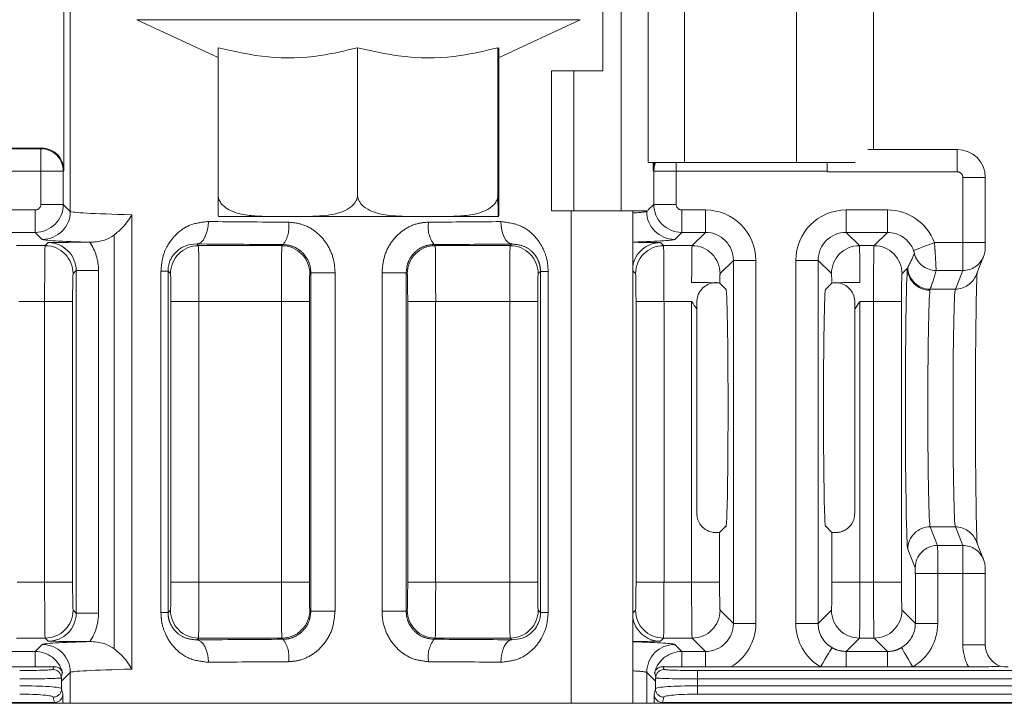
# Model space of a CAD drawing. Header units: millimetres. Extents: x 2 to 601, y 5 to 415.
# Tile 14 of 141: x 46.63 to 50.15, y 46.5 to 48.94. Entities that reach past the tile are written whole.
import ezdxf

# ---------------------------------------------------------------- set-up
doc = ezdxf.new("R2010")
doc.units = ezdxf.units.MM
doc.linetypes.add('PHANTOM', pattern=[12.7, 6.35, -1.27, 1.27, -1.27, 1.27, -1.27])

msp = doc.modelspace()

# ---------------------------------------------------------------- linework, layer by layer
at = {"color": 7, "linetype": 'Continuous', "lineweight": 15}
for p, q in [((48.8778, 158.0307), (48.8778, 48.4307)), ((49.6828, 48.4773), (49.6828, 91.2188)), ((46.7904, 50.2728), (46.7904, 48.4025)), ((48.7156, 48.7578), (48.7156, 49.0378)), ((48.7814, 48.2578), (48.7814, 49.0378)), ((47.0505, 48.9409), (47.3411, 48.8054)), ((48.3428, 48.8046), (48.635, 48.9409)), ((47.3411, 48.8407), (47.3411, 48.3152)), ((47.8394, 48.8407), (47.8394, 48.3152)), ((48.3411, 48.8407), (48.3411, 48.3152)), ((48.3445, 48.8407), (48.3445, 48.3152)), ((48.5328, 48.7578), (48.5328, 48.2578)), ((48.5328, 48.7578), (48.6121, 48.7578)), ((48.6121, 48.7578), (48.7156, 48.7578)), ((46.429, 48.4825), (46.7104, 48.4825)), ((49.6625, 48.4773), (49.9822, 48.4773)), ((49.0078, 48.4307), (48.8778, 48.4307)), ((48.8952, 48.4025), (48.8952, 48.4307)), ((49.4078, 48.4307), (49.0078, 48.4307)), ((49.6177, 48.4307), (49.4078, 48.4307)), ((49.5178, 48.3973), (49.5178, 48.4001)), ((50.0822, 48.3773), (50.0822, 48.1447)), ((47.3428, 48.2378), (47.5902, 48.2378)), ((47.5902, 48.2378), (48.0902, 48.2378)), ((48.0902, 48.2378), (48.3428, 48.2378)), ((48.6121, 48.2578), (48.5328, 48.2578)), ((48.6027, 48.2578), (48.6027, 46.4987)), ((48.7814, 48.2578), (48.6121, 48.2578)), ((48.878, 48.2578), (48.7814, 48.2578)), ((48.8227, 46.4987), (48.8227, 48.2578)), ((46.8895, 48.1459), (46.8826, 48.1459)), ((50.0496, 48.0285), (50.0762, 48.095)), ((50.0019, 48.0448), (49.9065, 48.0448)), ((49.1553, 47.9781), (49.1334, 47.9999)), ((49.5338, 47.9999), (49.512, 47.9781)), ((49.1553, 47.9779), (49.1553, 47.9781)), ((49.1553, 47.9779), (49.1561, 47.9779)), ((49.5111, 47.9779), (49.512, 47.9779)), ((49.512, 47.9781), (49.512, 47.9779)), ((49.0514, 47.9075), (49.0514, 47.1776)), ((49.6159, 47.1776), (49.6159, 47.9075)), ((49.133, 47.1093), (49.1549, 47.1312)), ((49.1565, 47.1312), (49.1549, 47.1312)), ((49.5124, 47.1312), (49.5108, 47.1312)), ((49.5124, 47.1312), (49.5343, 47.1093)), ((50.0762, 47.0124), (50.0496, 47.0789)), ((50.0822, 46.9627), (50.0822, 46.7072)), ((46.8826, 46.7192), (46.8895, 46.7192)), ((46.6879, 46.6288), (46.5733, 46.6288)), ((49.0823, 46.6288), (48.9976, 46.6288)), ((49.4939, 46.6287), (49.1734, 46.6287)), ((49.5849, 46.6287), (49.4939, 46.6287)), ((49.7323, 46.6287), (49.5849, 46.6287)), ((49.8234, 46.6287), (49.7323, 46.6287)), ((50.0228, 46.6287), (49.8234, 46.6287)), ((47.0974, 46.4987), (41.0704, 46.4987)), ((48.5882, 46.4987), (47.0974, 46.4987)), ((51.2651, 46.4987), (48.5882, 46.4987))]:
    msp.add_line(p, q, dxfattribs=at)
at = {"color": 7, "linetype": 'PHANTOM', "lineweight": 0}
for p, q in [((49.0078, 91.2988), (49.0078, 48.4307)), ((49.4078, 48.4307), (49.4078, 91.2188)), ((46.8129, 50.2615), (46.8129, 48.2561)), ((48.635, 48.9409), (47.0505, 48.9409)), ((48.6121, 48.7578), (48.6121, 48.2578)), ((44.501, 48.48), (46.7079, 48.48)), ((46.7079, 48.48), (46.7104, 48.4825)), ((46.7079, 48.4001), (46.7079, 48.48)), ((49.9822, 48.4773), (49.9822, 48.3973)), ((48.9776, 48.4001), (48.9776, 48.4307)), ((46.7079, 48.4001), (44.501, 48.4001)), ((46.7079, 48.2811), (46.7079, 48.4001)), ((46.7879, 48.4001), (46.7079, 48.4001)), ((46.7904, 48.4025), (46.7879, 48.4001)), ((46.7879, 48.4001), (46.7879, 48.2811)), ((48.8977, 48.4001), (48.8952, 48.4025)), ((48.8977, 48.2811), (48.8977, 48.4001)), ((48.9776, 48.4001), (48.8977, 48.4001)), ((48.9776, 48.4001), (48.9776, 48.2811)), ((49.5178, 48.4001), (48.9776, 48.4001)), ((49.9822, 48.3973), (49.5178, 48.3973)), ((50.0022, 48.1447), (50.0022, 48.3773)), ((50.0822, 48.3773), (50.0022, 48.3773)), ((46.7879, 48.2811), (46.7079, 48.2811)), ((46.7879, 48.2811), (46.8129, 48.2561)), ((48.8779, 48.2613), (48.8977, 48.2811)), ((48.8977, 48.2811), (48.9776, 48.2811)), ((46.5733, 48.2611), (46.6879, 48.2611)), ((46.6879, 48.1811), (46.6879, 48.2611)), ((47.0323, 48.2443), (47.0323, 46.6208)), ((48.8726, 48.2561), (48.8744, 48.2578)), ((48.8726, 48.2578), (48.8726, 48.2561)), ((48.9976, 48.2611), (49.0823, 48.2611)), ((48.9976, 48.1811), (48.9976, 48.2611)), ((49.0823, 48.1811), (49.0823, 48.2611)), ((49.585, 48.2611), (49.7323, 48.2611)), ((49.585, 48.1811), (49.585, 48.2611)), ((49.7323, 48.1811), (49.7323, 48.2611)), ((46.6879, 48.1811), (46.5733, 48.1811)), ((46.713, 48.1561), (46.6879, 48.1811)), ((46.9694, 46.6936), (46.9694, 48.1714)), ((48.9976, 48.1811), (48.9726, 48.1561)), ((49.0823, 48.1811), (48.9976, 48.1811)), ((49.0347, 48.1336), (49.0823, 48.1811)), ((49.7323, 48.1811), (49.585, 48.1811)), ((49.585, 48.1811), (49.6326, 48.1336)), ((49.6847, 48.1336), (49.7323, 48.1811)), ((46.6208, 48.1336), (46.723, 48.1336)), ((46.723, 48.1336), (46.7339, 48.1445)), ((47.2645, 48.1399), (47.2708, 48.1336)), ((47.2708, 48.1336), (47.5689, 48.1336)), ((47.5689, 48.1336), (47.5729, 48.1377)), ((48.1126, 48.1377), (48.1167, 48.1336)), ((48.1167, 48.1336), (48.3847, 48.1336)), ((48.3847, 48.1336), (48.3907, 48.1396)), ((48.9216, 48.1445), (48.9326, 48.1336)), ((48.9326, 48.1336), (49.0347, 48.1336)), ((49.6326, 48.1336), (49.6847, 48.1336)), ((49.9007, 48.1447), (50.0022, 48.1447)), ((50.0822, 48.1447), (50.0022, 48.1447)), ((49.1823, 48.0811), (49.1347, 48.0336)), ((49.1823, 46.7839), (49.1823, 48.0811)), ((49.1823, 48.0811), (49.2623, 48.0811)), ((49.2623, 48.0811), (49.2623, 46.7839)), ((49.405, 46.7839), (49.405, 48.0811)), ((49.485, 48.0811), (49.405, 48.0811)), ((49.485, 48.0811), (49.485, 46.7839)), ((49.5326, 48.0336), (49.485, 48.0811)), ((46.8339, 48.0445), (46.823, 48.0336)), ((46.9139, 48.0445), (46.8339, 48.0445)), ((46.8339, 46.8205), (46.8339, 48.0445)), ((46.9139, 48.0445), (46.9139, 46.8205)), ((47.1369, 46.8227), (47.1369, 48.0424)), ((47.1621, 48.0424), (47.1369, 48.0424)), ((47.1621, 48.0424), (47.1621, 46.8227)), ((47.1709, 48.0336), (47.1621, 48.0424)), ((47.6724, 48.0371), (47.6688, 48.0336)), ((47.7589, 48.0371), (47.6724, 48.0371)), ((47.6724, 46.8279), (47.6724, 48.0371)), ((47.7589, 48.0371), (47.7589, 46.8279)), ((47.9267, 46.8279), (47.9267, 48.0371)), ((48.0132, 48.0371), (47.9267, 48.0371)), ((48.0132, 48.0371), (48.0132, 46.8279)), ((48.0167, 48.0336), (48.0132, 48.0371)), ((48.493, 48.0419), (48.4847, 48.0336)), ((48.5203, 48.0419), (48.493, 48.0419)), ((48.493, 46.8232), (48.493, 48.0419)), ((48.5203, 48.0419), (48.5203, 46.8232)), ((48.8326, 48.0336), (48.8227, 48.0434)), ((49.8045, 48.0533), (49.7847, 48.0336)), ((49.8045, 48.0533), (49.8053, 48.0564)), ((49.9753, 47.9783), (50.0019, 48.0448)), ((49.8853, 47.9783), (49.8844, 47.9742)), ((49.9753, 47.9783), (49.8853, 47.9783)), ((46.7213, 47.9336), (46.6292, 47.9336)), ((46.7213, 47.9336), (46.8213, 47.9336)), ((46.7213, 46.9314), (46.7213, 47.9336)), ((46.8213, 47.9336), (46.8213, 46.9314)), ((47.1726, 46.9314), (47.1726, 47.9336)), ((47.2726, 47.9336), (47.1726, 47.9336)), ((47.5671, 47.9336), (47.2726, 47.9336)), ((47.2726, 47.9336), (47.2726, 46.9314)), ((47.5671, 47.9336), (47.6671, 47.9336)), ((47.5671, 46.9314), (47.5671, 47.9336)), ((47.6671, 47.9336), (47.6671, 46.9314)), ((48.0184, 46.9314), (48.0184, 47.9336)), ((48.1184, 47.9336), (48.0184, 47.9336)), ((48.383, 47.9336), (48.1184, 47.9336)), ((48.1184, 47.9336), (48.1184, 46.9314)), ((48.383, 47.9336), (48.483, 47.9336)), ((48.383, 46.9314), (48.383, 47.9336)), ((48.483, 47.9336), (48.483, 46.9314)), ((48.8343, 46.9314), (48.8343, 47.9336)), ((48.9343, 47.9336), (48.8343, 47.9336)), ((49.033, 47.9336), (48.9343, 47.9336)), ((48.9343, 47.9336), (48.9343, 46.9314)), ((49.033, 46.9314), (49.033, 47.9336)), ((49.683, 47.9336), (49.6343, 47.9336)), ((49.6343, 47.9336), (49.6343, 46.9314)), ((49.783, 47.9336), (49.683, 47.9336)), ((49.683, 46.9314), (49.683, 47.9336)), ((49.783, 47.9336), (49.783, 46.9314)), ((49.133, 47.1093), (49.133, 46.9314)), ((49.5343, 46.9314), (49.5343, 47.1093)), ((49.8853, 47.1291), (49.9119, 47.0626)), ((49.9753, 47.1291), (49.8853, 47.1291)), ((50.0019, 47.0626), (49.9753, 47.1291)), ((49.8319, 46.9827), (49.8053, 47.0492)), ((49.9119, 47.0626), (50.0019, 47.0626)), ((46.6226, 46.9314), (46.7213, 46.9314)), ((46.7213, 46.9314), (46.8213, 46.9314)), ((47.2726, 46.9314), (47.1726, 46.9314)), ((47.2726, 46.9314), (47.5671, 46.9314)), ((47.5671, 46.9314), (47.6671, 46.9314)), ((48.1184, 46.9314), (48.0184, 46.9314)), ((48.1184, 46.9314), (48.383, 46.9314)), ((48.383, 46.9314), (48.483, 46.9314)), ((48.9343, 46.9314), (48.8343, 46.9314)), ((48.9343, 46.9314), (49.033, 46.9314)), ((49.033, 46.9314), (49.133, 46.9314)), ((49.5343, 46.9314), (49.6343, 46.9314)), ((49.6343, 46.9314), (49.683, 46.9314)), ((49.783, 46.9314), (49.683, 46.9314)), ((49.8323, 46.7839), (49.8323, 46.9627)), ((49.9123, 46.9627), (49.8323, 46.9627)), ((49.9123, 46.9627), (49.9123, 46.7839)), ((50.0022, 46.9627), (49.9123, 46.9627)), ((50.0022, 46.7072), (50.0022, 46.9627)), ((50.0822, 46.9627), (50.0022, 46.9627)), ((46.823, 46.8314), (46.8339, 46.8205)), ((47.1621, 46.8227), (47.1709, 46.8314)), ((47.6688, 46.8314), (47.6724, 46.8279)), ((47.7589, 46.8279), (47.6724, 46.8279)), ((48.0132, 46.8279), (47.9267, 46.8279)), ((48.0132, 46.8279), (48.0167, 46.8314)), ((48.4847, 46.8314), (48.493, 46.8232)), ((48.8227, 46.8216), (48.8326, 46.8314)), ((49.1347, 46.8314), (49.1823, 46.7839)), ((49.485, 46.7839), (49.5326, 46.8314)), ((49.7847, 46.8314), (49.8323, 46.7839)), ((46.9139, 46.8205), (46.8339, 46.8205)), ((47.1621, 46.8227), (47.1369, 46.8227)), ((48.5203, 46.8232), (48.493, 46.8232)), ((49.1823, 46.7839), (49.2623, 46.7839)), ((49.485, 46.7839), (49.405, 46.7839)), ((49.9123, 46.7839), (49.8323, 46.7839)), ((46.723, 46.7314), (46.6208, 46.7314)), ((46.7339, 46.7205), (46.723, 46.7314)), ((47.2708, 46.7314), (47.2645, 46.7251)), ((47.5689, 46.7314), (47.2708, 46.7314)), ((47.5729, 46.7274), (47.5689, 46.7314)), ((48.1167, 46.7314), (48.1126, 46.7274)), ((48.3847, 46.7314), (48.1167, 46.7314)), ((48.3907, 46.7254), (48.3847, 46.7314)), ((48.9326, 46.7314), (48.9216, 46.7205)), ((49.0347, 46.7314), (48.9326, 46.7314)), ((49.0823, 46.6839), (49.0347, 46.7314)), ((49.6326, 46.7314), (49.5849, 46.6838)), ((49.6847, 46.7314), (49.6326, 46.7314)), ((49.7323, 46.6838), (49.6847, 46.7314)), ((46.6879, 46.6839), (46.713, 46.7089)), ((48.9726, 46.7089), (48.9976, 46.6839)), ((50.0822, 46.7072), (50.0022, 46.7072)), ((46.5733, 46.6839), (46.6879, 46.6839)), ((46.6879, 46.6839), (46.6879, 46.6288)), ((48.9976, 46.6839), (48.9976, 46.6288)), ((48.9976, 46.6839), (49.0823, 46.6839)), ((49.0823, 46.6839), (49.0823, 46.6288)), ((49.5849, 46.6838), (49.5849, 46.6287)), ((49.5849, 46.6838), (49.7323, 46.6838)), ((49.7323, 46.6287), (49.7323, 46.6838)), ((49.0534, 46.6157), (49.0534, 46.5857)), ((49.0534, 46.6157), (51.2702, 46.6157)), ((46.8129, 46.6089), (46.7821, 46.5781)), ((46.8129, 46.6089), (46.8129, 46.4987)), ((48.9034, 46.5781), (48.8726, 46.6089)), ((48.8726, 46.6089), (48.8726, 46.4987)), ((51.2702, 46.5857), (49.0534, 46.5857)), ((49.0534, 46.5857), (49.0534, 46.5612)), ((46.7821, 46.5781), (46.7821, 46.5508)), ((46.7821, 46.5508), (46.7861, 46.531)), ((48.8995, 46.531), (48.9034, 46.5508)), ((48.9034, 46.5508), (48.9034, 46.5781)), ((49.0534, 46.5612), (51.2702, 46.5612)), ((49.0534, 46.5313), (49.0534, 46.5612)), ((46.7561, 46.5011), (46.7521, 46.521)), ((48.9334, 46.521), (48.9295, 46.5011)), ((51.2702, 46.5313), (49.0534, 46.5313)), ((44.4031, 46.5011), (46.7561, 46.5011)), ((48.9295, 46.5011), (51.2702, 46.5011))]:
    msp.add_line(p, q, dxfattribs=at)
at = {"color": 7, "linetype": 'PHANTOM', "lineweight": 0, "flags": 128}
for points in [[(48.8977, 48.4001), (48.8992, 48.4157), (48.9038, 48.4307), (48.9038, 48.4307)], [(47.3062, 48.2199), (47.3053, 48.2044), (47.3028, 48.1896), (47.299, 48.1758), (47.2938, 48.1637), (47.2875, 48.1538), (47.2803, 48.1463), (47.2726, 48.1416), (47.2645, 48.1399)], [(48.3512, 48.2196), (48.3521, 48.2041), (48.3544, 48.1892), (48.3581, 48.1755), (48.363, 48.1635), (48.369, 48.1535), (48.3758, 48.146), (48.3831, 48.1413), (48.3907, 48.1396)], [(49.8258, 48.1164), (49.8276, 48.1171), (49.832, 48.1188), (49.839, 48.1214), (49.8483, 48.1249), (49.8596, 48.1292), (49.8724, 48.134), (49.8863, 48.1392), (49.9007, 48.1447)], [(47.2645, 46.7251), (47.2726, 46.7234), (47.2803, 46.7187), (47.2875, 46.7112), (47.2938, 46.7013), (47.299, 46.6892), (47.3028, 46.6755), (47.3053, 46.6606), (47.3062, 46.6451)], [(48.3907, 46.7254), (48.3831, 46.7237), (48.3758, 46.719), (48.369, 46.7115), (48.363, 46.7016), (48.3581, 46.6895), (48.3544, 46.6758), (48.3521, 46.6609), (48.3512, 46.6454)], [(49.5344, 46.6976), (49.5334, 46.696), (49.531, 46.6919), (49.5272, 46.6854), (49.5222, 46.6769), (49.5161, 46.6665), (49.5091, 46.6547), (49.5016, 46.6419), (49.4939, 46.6287)], [(49.8234, 46.6287), (49.8156, 46.6419), (49.8081, 46.6547), (49.8012, 46.6665), (49.7951, 46.6769), (49.7901, 46.6854), (49.7863, 46.6919), (49.7839, 46.696), (49.7829, 46.6976)]]:
    msp.add_lwpolyline(points, dxfattribs=at)
at = {"color": 7, "linetype": 'PHANTOM', "lineweight": 0}
for centre, radius, start, end in [((46.7079, 48.4), 0.08, 0.0229, 89.976), ((46.7129, 48.2561), 0.1, 270.0136, 359.9909), ((48.9726, 48.2561), 0.1, 180.0092, 269.9862), ((47.4921, 48.1997), 0.1019, 322.5055, 10.163), ((48.1935, 48.1997), 0.1019, 169.8366, 217.4948), ((46.723, 48.0335), 0.1, 0.0228, 89.9726), ((47.2709, 48.0335), 0.1, 90.0274, 179.9772), ((47.5688, 48.0335), 0.1, 0.0229, 89.9726), ((48.1167, 48.0335), 0.1, 90.0273, 179.9773), ((48.3847, 48.0335), 0.1, 0.0227, 89.9727), ((48.9326, 48.0335), 0.1, 90.0274, 179.9771), ((49.0347, 48.0335), 0.1, 0.0227, 89.9727), ((49.6326, 48.0335), 0.1, 90.0275, 179.9772), ((49.6847, 48.0335), 0.1, 0.0229, 89.9726), ((49.9065, 48.1248), 0.08, 194.1477, 270.005), ((50.002, 48.1247), 0.0799, 269.9454, 337.0193), ((49.8843, 48.054), 0.0798, 180.4621, 270.1377), ((49.8853, 48.0583), 0.08, 181.3454, 269.9693), ((49.9754, 48.0582), 0.0799, 269.9315, 338.206), ((49.8854, 47.049), 0.08, 90.0322, 179.9176), ((49.9754, 47.0491), 0.0799, 21.83, 90.0578), ((49.9119, 46.9826), 0.08, 90.0226, 179.9275), ((50.002, 46.9826), 0.0799, 22.9807, 90.0546), ((46.7229, 46.8315), 0.1, 270.0331, 359.9715), ((47.2709, 46.8315), 0.1, 180.0285, 269.9669), ((47.5688, 46.8315), 0.1, 270.0331, 359.9714), ((48.1168, 46.8315), 0.1, 180.0284, 269.9671), ((48.3847, 46.8315), 0.1, 270.0329, 359.9716), ((48.9326, 46.8315), 0.1, 180.0286, 269.9669), ((49.0347, 46.8315), 0.1, 270.0329, 359.9716), ((49.6326, 46.8315), 0.1, 180.0285, 269.9668), ((49.6847, 46.8315), 0.1, 270.0331, 359.9714), ((47.492, 46.6653), 0.102, 349.8606, 37.4709), ((48.1936, 46.6653), 0.102, 142.5288, 190.1398), ((46.7129, 46.6089), 0.1, 0.0228, 89.9726), ((48.9727, 46.6089), 0.1, 90.0275, 179.9771), ((46.7521, 46.551), 0.03, 269.9992, 359.7681), ((48.9334, 46.551), 0.03, 180.2317, 270.0011), ((46.7561, 46.5311), 0.03, 269.9732, 359.7941), ((48.9295, 46.5311), 0.03, 180.2057, 270.0271)]:
    msp.add_arc(centre, radius, start, end, dxfattribs=at)
at = {"color": 7, "linetype": 'Continuous', "lineweight": 15}
for centre, major_axis, ratio, start_param, end_param in [((46.7104, 48.4025), (0.0566, 0.0566), 0.999695, 5.497939, 7.068431), ((49.9822, 48.3773), (0.0707, -0.0707), 0.999817, 0.78555, 2.356042), ((48.9752, 48.4025), (0.0566, -0.0566), 0.999695, 3.567351, 3.926839), ((49.5164, 48.4001), (0, 0.08), 0.017455, 4.712389, 5.105084), ((50.0557, 47.5537), (0, 0.505), 0.017455, 0.291346, 2.850247), ((49.1557, 47.5537), (0, 0.425), 0.017455, 3.032659, 6.342043), ((49.5116, 47.5537), (0, 0.425), 0.017455, 6.224328, 9.533712), ((49.0549, 47.9336), (0, 0.2), 0.017455, 1.578426, 1.701625), ((49.6124, 47.9336), (0, 0.2), 0.017455, 4.581561, 4.704759), ((49.033, 47.1093), (0.1, 0), 0.017455, 5.817024, 6.265732), ((49.6343, 47.1093), (0.1, 0), 0.017455, 3.159046, 3.607754), ((50.1623, 46.7073), (0.0566, 0.0566), 0.999087, 2.356347, 3.598168), ((50.137, 46.682), (0.0831, -0.0252), 0.565965, 4.874775, 5.203446)]:
    msp.add_ellipse(centre, major_axis=major_axis, ratio=ratio, start_param=start_param, end_param=end_param, dxfattribs=at)
at = {"color": 7, "linetype": 'PHANTOM', "lineweight": 0}
for centre, major_axis, ratio, start_param, end_param in [((49.9822, 48.3773), (-0.0141, -0.0141), 0.999695, 2.356347, 3.926839), ((46.6879, 48.2811), (-0.0141, 0.0141), 0.999695, 2.356347, 3.926839), ((46.6879, 48.2811), (0.0707, 0.0707), 0.999817, 3.927143, 5.497635), ((48.9977, 48.2811), (0.0707, -0.0707), 0.999817, 3.927143, 5.497635), ((48.9977, 48.2811), (-0.0141, -0.0141), 0.999695, 5.497939, 7.068431), ((47.8428, 48.2564), (1.03, 0), 0.01915, 3.159046, 3.806666), ((47.8428, 48.2564), (1.03, 0), 0.01915, 5.970141, 6.265732), ((49.0822, 48.0811), (-0.1273, -0.1273), 0.999695, 2.356347, 3.926839), ((49.585, 48.0811), (0.1273, -0.1273), 0.999695, 2.356347, 3.926839), ((49.7322, 48.0811), (-0.1273, -0.1273), 0.999695, 2.716897, 3.926839), ((47.8428, 48.2364), (1.03, 0), 0.018811, 4.164417, 4.466821), ((47.8428, 48.2364), (1.03, 0), 0.018811, 4.957957, 5.22867), ((49.0822, 48.0811), (0.0708, 0.0708), 0.999209, 5.497939, 7.068431), ((49.585, 48.0811), (0.0708, -0.0708), 0.999209, 2.356347, 3.926839), ((49.7322, 48.0811), (0.0708, 0.0708), 0.999209, 5.85849, 7.068431), ((47.8428, 48.1564), (1.13, 0), 0.017455, 3.159046, 3.708402), ((46.723, 47.9336), (0, 0.2), 0.008728, 0.017453, 1.570796), ((46.7339, 48.0444), (0.0708, 0.0708), 0.999209, 5.497939, 7.068431), ((46.7339, 48.0444), (-0.1273, -0.1273), 0.999695, 2.356347, 2.954431), ((47.8428, 48.1564), (1.11, 0), 0.017455, 4.164417, 4.466821), ((47.2708, 47.9336), (0, 0.2), 0.008728, 4.712389, 6.265732), ((47.5689, 47.9336), (0, 0.2), 0.008728, 0.017453, 1.570796), ((47.8428, 48.1564), (1.11, 0), 0.017455, 4.957957, 5.22867), ((48.1167, 47.9336), (0, 0.2), 0.008728, 4.712389, 6.265732), ((48.3847, 47.9336), (0, 0.2), 0.008728, 0.017453, 1.570796), ((47.8428, 48.1564), (1.13, 0), 0.017455, 5.761952, 6.265732), ((48.9217, 48.0444), (0.0708, -0.0708), 0.999209, 2.356347, 3.780984), ((48.9325, 47.9336), (0, 0.2), 0.008728, 4.712389, 6.265732), ((49.0347, 47.9336), (0, 0.2), 0.008728, 0.017453, 1.222529), ((49.6325, 47.9336), (0, 0.2), 0.008728, 5.060656, 6.265732), ((49.6847, 47.9336), (0, 0.2), 0.008728, 0.017453, 1.570796), ((50.0019, 48.1447), (0, 0.1), 0.003491, 3.185226, 4.712389), ((49.7026, 48.0515), (0.1384, 0.215), 0.336538, 4.948202, 5.17237), ((46.823, 47.9336), (0, 0.1), 0.017455, 0.017453, 1.570796), ((47.1708, 47.9336), (0, 0.1), 0.017455, 4.712389, 6.265732), ((47.6689, 47.9336), (0, 0.1), 0.017455, 0.017453, 1.570796), ((48.0167, 47.9336), (0, 0.1), 0.017455, 4.712389, 6.265732), ((48.4847, 47.9336), (0, 0.1), 0.017455, 0.017453, 1.570796), ((48.8325, 47.9336), (0, 0.1), 0.017455, 4.712389, 6.265732), ((49.1347, 47.9336), (0, 0.1), 0.017455, 0.017453, 0.84585), ((49.5325, 47.9336), (0, 0.1), 0.017455, 5.437336, 6.265732), ((49.7847, 47.9336), (0, 0.1), 0.017455, 0.017453, 1.570796), ((49.8057, 47.5537), (0, 0.505), 0.017455, 0.14535, 3.097959), ((49.7026, 47.9716), (0.1637, 0.289), 0.489368, 5.004998, 5.229165), ((49.8857, 47.5537), (0, 0.425), 0.020741, 0.14535, 3.097959), ((49.9757, 47.5537), (0, 0.425), 0.020741, 0.043633, 3.097959), ((49.9119, 46.9627), (0, 0.1), 0.003491, 4.712389, 6.239552), ((50.0019, 46.9627), (0, 0.1), 0.003491, 4.712389, 6.239552), ((49.8319, 46.9627), (0, 0.02), 0.017455, 4.712389, 6.239552), ((46.723, 46.9314), (0, 0.2), 0.008728, 1.570796, 3.124139), ((46.823, 46.9314), (0, 0.1), 0.017455, 1.570796, 3.124139), ((47.1708, 46.9314), (0, 0.1), 0.017455, 3.159046, 4.712389), ((47.2708, 46.9314), (0, 0.2), 0.008728, 3.159046, 4.712389), ((47.5689, 46.9314), (0, 0.2), 0.008728, 1.570796, 3.124139), ((47.6689, 46.9314), (0, 0.1), 0.017455, 1.570796, 3.124139), ((48.0167, 46.9314), (0, 0.1), 0.017455, 3.159046, 4.712389), ((48.1167, 46.9314), (0, 0.2), 0.008728, 3.159046, 4.712389), ((48.3847, 46.9314), (0, 0.2), 0.008728, 1.570796, 3.124139), ((48.4847, 46.9314), (0, 0.1), 0.017455, 1.570796, 3.124139), ((48.8325, 46.9314), (0, 0.1), 0.017455, 3.159046, 4.712389), ((48.9325, 46.9314), (0, 0.2), 0.008728, 3.159046, 4.712389), ((49.0347, 46.9314), (0, 0.2), 0.008728, 1.570796, 3.124139), ((49.1347, 46.9314), (0, 0.1), 0.017455, 1.570796, 3.124139), ((49.5325, 46.9314), (0, 0.1), 0.017455, 3.159046, 4.712389), ((49.6325, 46.9314), (0, 0.2), 0.008728, 3.159046, 4.712389), ((49.6847, 46.9314), (0, 0.2), 0.008728, 1.570796, 3.124139), ((49.7847, 46.9314), (0, 0.1), 0.017455, 1.570796, 3.124139), ((46.7339, 46.8206), (0.0708, -0.0708), 0.999209, 5.497939, 7.068431), ((46.7339, 46.8206), (-0.1273, 0.1273), 0.999695, 3.328754, 3.926839), ((48.9217, 46.8206), (0.0708, 0.0708), 0.999209, 2.502202, 3.926839), ((49.0822, 46.7839), (0.0708, -0.0708), 0.999209, 5.497939, 7.068431), ((49.0822, 46.7839), (-0.1273, 0.1273), 0.999695, 2.887194, 3.926839), ((49.585, 46.7839), (0.1273, 0.1273), 0.999695, 2.356347, 3.395991), ((49.585, 46.7839), (0.0708, 0.0708), 0.999209, 2.356347, 3.395991), ((49.7322, 46.7839), (-0.0708, 0.0708), 0.999209, 2.887194, 3.926839), ((49.7322, 46.7839), (-0.1273, 0.1273), 0.999695, 2.887194, 3.926839), ((47.8428, 46.7086), (1.11, 0), 0.017455, 1.816365, 2.118768), ((47.8428, 46.7086), (1.11, 0), 0.017455, 1.054515, 1.325228), ((47.8428, 46.7086), (1.13, 0), 0.017455, 2.574784, 3.124139), ((47.8428, 46.7086), (1.13, 0), 0.017455, 0.017453, 0.521233), ((50.1623, 46.7073), (0.1132, 0.1132), 0.999695, 2.356347, 2.869594), ((46.6879, 46.5839), (0.0707, -0.0707), 0.999817, 1.038411, 2.356042), ((48.9977, 46.5839), (0.0707, 0.0707), 0.999817, 0.78555, 2.103182), ((46.6321, 46.6199), (0.12, 0), 0.034921, 4.712389, 6.14009), ((46.6704, 46.5963), (0.0842, 0.1362), 0.38207, 5.10919, 5.184768), ((47.8428, 46.6086), (1.03, 0), 0.01915, 2.476519, 3.124139), ((47.8428, 46.6286), (1.03, 0), 0.018811, 1.816365, 2.118768), ((47.8428, 46.6286), (1.03, 0), 0.018811, 1.054515, 1.325228), ((47.8428, 46.6086), (1.03, 0), 0.01915, 0.017453, 0.313044), ((49.0152, 46.5963), (-0.0842, 0.1362), 0.38207, 1.098417, 1.173995), ((49.0534, 46.6199), (0.12, 0), 0.034921, 3.284688, 4.712389), ((46.6321, 46.5899), (0.15, 0), 0.027937, 4.712389, 6.170968), ((46.6704, 46.5664), (0.0938, 0.164), 0.476224, 5.14272, 5.231453), ((49.0152, 46.5664), (-0.0938, 0.164), 0.476224, 1.051732, 1.140466), ((49.0534, 46.5899), (0.15, 0), 0.027937, 3.25381, 4.712389), ((46.6321, 46.5507), (0.15, 0), 0.069991, 0.017453, 1.570796), ((49.0534, 46.5507), (0.15, 0), 0.069991, 1.570796, 3.124139), ((46.6321, 46.5208), (0.12, 0), 0.087489, 0.017453, 1.570796), ((46.786, 46.4712), (0, 0.06), 0.017455, 5.188319, 6.195919), ((48.8996, 46.4712), (0, 0.06), 0.017455, 0.087266, 1.094866), ((49.0534, 46.5208), (0.12, 0), 0.087489, 1.570796, 3.124139), ((46.756, 46.4712), (0, 0.03), 0.03491, 5.871209, 6.195919), ((48.9296, 46.4712), (0, 0.03), 0.03491, 0.087266, 0.411977)]:
    msp.add_ellipse(centre, major_axis=major_axis, ratio=ratio, start_param=start_param, end_param=end_param, dxfattribs=at)
at = {"color": 7, "linetype": 'Continuous', "lineweight": 15}
for points, knots in [([(47.3411, 48.8407), (47.4004, 48.8271), (47.5208, 48.7997), (47.69, 48.8051), (47.7952, 48.8301), (47.8394, 48.8407)], [0, 0, 0, 0, 0.359915, 0.730731, 1, 1, 1, 1]), ([(47.8394, 48.8407), (47.8991, 48.8271), (48.0203, 48.7997), (48.1907, 48.8051), (48.2965, 48.8301), (48.3411, 48.8407)], [0, 0, 0, 0, 0.359915, 0.730731, 1, 1, 1, 1]), ([(48.3411, 48.8407), (48.3412, 48.8358), (48.3417, 48.8174), (48.3423, 48.8005), (48.3427, 48.8062), (48.3428, 48.807)], [0, 0, 0, 0, 0.235812, 0.893938, 1, 1, 1, 1]), ([(47.5902, 48.2378), (47.5858, 48.2378), (47.5553, 48.2378), (47.5071, 48.2376), (47.4437, 48.2416), (47.399, 48.2513), (47.3676, 48.2686), (47.3524, 48.2826), (47.3437, 48.298), (47.3412, 48.3086), (47.3411, 48.3142), (47.3411, 48.3152)], [0, 0, 0, 0, 0.0484793, 0.3314705, 0.5232871, 0.7403772, 0.8196189, 0.8993277, 0.9478806, 0.9908164, 1, 1, 1, 1]), ([(47.3428, 48.2378), (47.3425, 48.2371), (47.342, 48.2361), (47.3415, 48.2498), (47.3412, 48.2698), (47.3411, 48.2877), (47.3411, 48.3022), (47.3411, 48.3118), (47.3411, 48.3152)], [0, 0, 0, 0, 0.484475, 0.72799, 0.850211, 0.909334, 0.968996, 1, 1, 1, 1]), ([(47.8394, 48.3152), (47.8389, 48.3106), (47.8381, 48.3014), (47.8308, 48.2866), (47.8147, 48.269), (47.7684, 48.2446), (47.6901, 48.2373), (47.6241, 48.2376), (47.5902, 48.2378)], [0, 0, 0, 0, 0.042997, 0.085817, 0.157037, 0.280528, 0.629754, 1, 1, 1, 1]), ([(47.8394, 48.3152), (47.8398, 48.3106), (47.8406, 48.3014), (47.848, 48.2866), (47.8642, 48.269), (47.9108, 48.2446), (47.9897, 48.2373), (48.0561, 48.2376), (48.0902, 48.2378)], [0, 0, 0, 0, 0.042997, 0.085817, 0.157037, 0.280528, 0.629754, 1, 1, 1, 1]), ([(48.0902, 48.2378), (48.0947, 48.2378), (48.1254, 48.2378), (48.1739, 48.2376), (48.2377, 48.2416), (48.2828, 48.2513), (48.3143, 48.2686), (48.3297, 48.2826), (48.3385, 48.298), (48.3409, 48.3086), (48.341, 48.3142), (48.3411, 48.3152)], [0, 0, 0, 0, 0.048479, 0.33147, 0.523287, 0.740377, 0.819619, 0.899328, 0.947881, 0.990816, 1, 1, 1, 1]), ([(48.3428, 48.2378), (48.3425, 48.2371), (48.342, 48.2361), (48.3415, 48.2498), (48.3412, 48.2698), (48.3411, 48.2877), (48.3411, 48.3022), (48.3411, 48.3118), (48.3411, 48.3152)], [0, 0, 0, 0, 0.484475, 0.72799, 0.850211, 0.909334, 0.968996, 1, 1, 1, 1]), ([(48.3445, 48.3152), (48.3445, 48.315), (48.3445, 48.3103), (48.3445, 48.3001), (48.3444, 48.2843), (48.3443, 48.2658), (48.344, 48.2468), (48.3436, 48.2386), (48.3431, 48.2378), (48.3429, 48.2378), (48.3428, 48.2378)], [0, 0, 0, 0, 0.0018659, 0.0436269, 0.095331, 0.1718975, 0.3093132, 0.5682686, 0.8341355, 1, 1, 1, 1]), ([(46.9694, 48.1714), (46.9797, 48.1802), (47.0057, 48.2021), (47.0238, 48.2286), (47.0322, 48.2441), (47.0323, 48.2443)], [0, 0, 0, 0, 0.396284, 0.993823, 1, 1, 1, 1]), ([(46.9694, 48.1714), (46.9688, 48.171), (46.9584, 48.1634), (46.9327, 48.1499), (46.905, 48.1473), (46.8895, 48.1459)], [0, 0, 0, 0, 0.0258393, 0.4543138, 1, 1, 1, 1]), ([(46.7339, 48.1445), (46.7341, 48.1445), (46.751, 48.1445), (46.7838, 48.1454), (46.8345, 48.1457), (46.8691, 48.1458), (46.8826, 48.1459)], [0, 0, 0, 0, 0.0036828, 0.3970112, 0.7641455, 1, 1, 1, 1]), ([(47.2645, 48.1399), (47.2515, 48.1387), (47.2273, 48.1365), (47.198, 48.1193), (47.1775, 48.0974), (47.1662, 48.0731), (47.1625, 48.0547), (47.1622, 48.0455), (47.1621, 48.0424)], [0, 0, 0, 0, 0.276997, 0.513187, 0.731924, 0.871421, 0.956482, 1, 1, 1, 1]), ([(48.8227, 48.1456), (48.8301, 48.1456), (48.8681, 48.1454), (48.8974, 48.1445), (48.9215, 48.1445), (48.9216, 48.1445)], [0, 0, 0, 0, 0.192234, 0.994732, 1, 1, 1, 1]), ([(50.0762, 48.095), (50.0784, 48.102), (50.0811, 48.1106), (50.0818, 48.1198), (50.082, 48.1232), (50.0821, 48.1273), (50.0822, 48.134), (50.0822, 48.1407), (50.0822, 48.1441), (50.0822, 48.1447)], [0, 0, 0, 0, 0.386903, 0.46987, 0.531205, 0.635419, 0.819657, 0.969325, 1, 1, 1, 1]), ([(49.1334, 47.9999), (49.1316, 48.0002), (49.1285, 48.0007), (49.1059, 48.0013), (49.078, 48.0017), (49.0519, 48.0019), (49.037, 48.0019), (49.0331, 48.0019)], [0, 0, 0, 0, 0.305959, 0.517878, 0.730332, 0.9299, 1, 1, 1, 1]), ([(49.0514, 47.9321), (49.0521, 47.9396), (49.0535, 47.9547), (49.0647, 47.975), (49.0816, 47.9909), (49.1016, 48.0004), (49.1156, 48.0014), (49.1216, 48.0019)], [0, 0, 0, 0, 0.204443, 0.408651, 0.619578, 0.838788, 1, 1, 1, 1]), ([(49.6342, 48.0019), (49.6234, 48.0018), (49.602, 48.0018), (49.5733, 48.0015), (49.551, 48.0011), (49.5366, 48.0005), (49.5348, 48.0001), (49.5338, 47.9999)], [0, 0, 0, 0, 0.192701, 0.385305, 0.580735, 0.785477, 1, 1, 1, 1]), ([(49.5457, 48.0019), (49.5534, 48.0011), (49.5687, 47.9997), (49.5893, 47.9883), (49.6054, 47.9713), (49.6145, 47.9513), (49.6155, 47.9377), (49.6159, 47.9321)], [0, 0, 0, 0, 0.207751, 0.415204, 0.630197, 0.848983, 1, 1, 1, 1]), ([(49.033, 47.9336), (49.0332, 47.9334), (49.0393, 47.9246), (49.0454, 47.9159), (49.0514, 47.9075)], [0, 0, 0, 0, 0.028182, 1, 1, 1, 1]), ([(49.6159, 47.9075), (49.6218, 47.9159), (49.628, 47.9246), (49.6341, 47.9334), (49.6343, 47.9336)], [0, 0, 0, 0, 0.971818, 1, 1, 1, 1]), ([(49.1223, 47.1085), (49.1173, 47.1086), (49.1083, 47.1087), (49.0892, 47.1147), (49.0721, 47.1266), (49.0591, 47.1437), (49.0524, 47.1613), (49.0517, 47.173), (49.0514, 47.1776)], [0, 0, 0, 0, 0.21966, 0.3955682, 0.5723405, 0.7313599, 0.8937219, 1, 1, 1, 1]), ([(49.6159, 47.1776), (49.6151, 47.17), (49.6137, 47.1549), (49.6026, 47.1348), (49.5872, 47.1202), (49.5705, 47.1119), (49.5555, 47.1085), (49.5484, 47.1085), (49.5449, 47.1085)], [0, 0, 0, 0, 0.174198, 0.348502, 0.517093, 0.675747, 0.839614, 1, 1, 1, 1]), ([(50.0822, 46.9627), (50.0822, 46.9654), (50.0822, 46.9711), (50.0821, 46.9792), (50.082, 46.9839), (50.0816, 46.9907), (50.0803, 47.0005), (50.0777, 47.0079), (50.0762, 47.0124)], [0, 0, 0, 0, 0.145183, 0.302603, 0.488959, 0.576442, 0.746047, 1, 1, 1, 1]), ([(48.3907, 46.7254), (48.4032, 46.7265), (48.4268, 46.7286), (48.4562, 46.7452), (48.4772, 46.7673), (48.4888, 46.792), (48.4926, 46.8108), (48.4929, 46.8201), (48.493, 46.8232)], [0, 0, 0, 0, 0.262246, 0.498567, 0.719236, 0.864895, 0.956713, 1, 1, 1, 1]), ([(46.8826, 46.7192), (46.8691, 46.7192), (46.8345, 46.7193), (46.7838, 46.7196), (46.751, 46.7205), (46.7341, 46.7205), (46.7339, 46.7205)], [0, 0, 0, 0, 0.235854, 0.602988, 0.996317, 1, 1, 1, 1]), ([(48.9216, 46.7205), (48.9215, 46.7205), (48.8974, 46.7205), (48.8681, 46.7196), (48.8301, 46.7194), (48.8227, 46.7194)], [0, 0, 0, 0, 0.005268, 0.807767, 1, 1, 1, 1]), ([(46.8895, 46.7192), (46.9067, 46.7176), (46.9354, 46.715), (46.9596, 46.6997), (46.9694, 46.6936)], [0, 0, 0, 0, 0.598909, 1, 1, 1, 1]), ([(47.0323, 46.6208), (47.0322, 46.6209), (47.0238, 46.6365), (47.0057, 46.663), (46.9797, 46.6849), (46.9694, 46.6936)], [0, 0, 0, 0, 0.006177, 0.603877, 1, 1, 1, 1]), ([(46.755, 46.6297), (46.7535, 46.6296), (46.7457, 46.6293), (46.7241, 46.6289), (46.7016, 46.6289), (46.6879, 46.6288)], [0, 0, 0, 0, 0.086059, 0.444265, 1, 1, 1, 1]), ([(46.7509, 46.6193), (46.7512, 46.6193), (46.7552, 46.6192), (46.7625, 46.6177), (46.7713, 46.612), (46.7778, 46.604), (46.7796, 46.5974), (46.7805, 46.5942)], [0, 0, 0, 0, 0.023034, 0.281159, 0.521078, 0.760507, 1, 1, 1, 1]), ([(46.7847, 46.6089), (46.7847, 46.609), (46.7845, 46.6098), (46.7827, 46.615), (46.7767, 46.6233), (46.7655, 46.6292), (46.7576, 46.6296), (46.755, 46.6297)], [0, 0, 0, 0, 0.008983, 0.067102, 0.460353, 0.821124, 1, 1, 1, 1]), ([(48.9305, 46.6297), (48.9256, 46.6291), (48.9157, 46.628), (48.9057, 46.6196), (48.9019, 46.6125), (48.9009, 46.609), (48.9008, 46.6089)], [0, 0, 0, 0, 0.342215, 0.693932, 0.991015, 1, 1, 1, 1]), ([(48.9346, 46.6193), (48.9343, 46.6193), (48.9304, 46.6192), (48.9231, 46.6177), (48.9143, 46.612), (48.9077, 46.604), (48.906, 46.5974), (48.9051, 46.5942)], [0, 0, 0, 0, 0.023034, 0.28116, 0.521079, 0.760508, 1, 1, 1, 1]), ([(48.9976, 46.6288), (48.984, 46.6289), (48.9615, 46.6289), (48.9399, 46.6293), (48.932, 46.6296), (48.9305, 46.6297)], [0, 0, 0, 0, 0.555737, 0.913942, 1, 1, 1, 1]), ([(49.1734, 46.6287), (49.1468, 46.6287), (49.1164, 46.6287), (49.086, 46.6288), (49.0823, 46.6288)], [0, 0, 0, 0, 0.877947, 1, 1, 1, 1]), ([(50.0228, 46.6287), (50.0364, 46.6287), (50.0663, 46.6288), (50.1002, 46.6296), (50.1224, 46.6303), (50.1327, 46.6308), (50.137, 46.6312), (50.1366, 46.6314), (50.1364, 46.6315)], [0, 0, 0, 0, 0.269514, 0.591824, 0.771207, 0.875057, 0.942949, 1, 1, 1, 1]), ([(46.7805, 46.5942), (46.7805, 46.5938), (46.7807, 46.5927), (46.781, 46.591), (46.7811, 46.59), (46.7812, 46.5895)], [0, 0, 0, 0, 0.203911, 0.604904, 1, 1, 1, 1]), ([(46.7821, 46.5781), (46.7821, 46.5783), (46.782, 46.5821), (46.7816, 46.5859), (46.7812, 46.5895)], [0, 0, 0, 0, 0.043187, 1, 1, 1, 1]), ([(48.9044, 46.5895), (48.904, 46.5859), (48.9035, 46.5821), (48.9034, 46.5783), (48.9034, 46.5781)], [0, 0, 0, 0, 0.956813, 1, 1, 1, 1]), ([(48.9044, 46.5895), (48.9044, 46.5899), (48.9045, 46.5907), (48.9048, 46.5923), (48.905, 46.5936), (48.9051, 46.5942)], [0, 0, 0, 0, 0.319345, 0.693656, 1, 1, 1, 1])]:
    msp.add_open_spline(points, degree=3, knots=knots, dxfattribs=at)
at = {"color": 7, "linetype": 'PHANTOM', "lineweight": 0}
for points, knots in [([(47.1369, 48.0424), (47.1382, 48.0586), (47.1406, 48.0908), (47.1608, 48.1389), (47.1944, 48.1805), (47.2444, 48.2132), (47.2846, 48.2175), (47.3062, 48.2199)], [0, 0, 0, 0, 0.159303, 0.315413, 0.531992, 0.749167, 1, 1, 1, 1]), ([(47.5924, 48.2176), (47.6111, 48.2156), (47.6488, 48.2114), (47.6991, 48.1797), (47.7366, 48.1335), (47.7561, 48.0833), (47.7581, 48.0503), (47.7589, 48.0371)], [0, 0, 0, 0, 0.209499, 0.422578, 0.637599, 0.855965, 1, 1, 1, 1]), ([(47.9267, 48.0371), (47.9285, 48.0573), (47.9321, 48.0973), (47.9604, 48.151), (48.0022, 48.1919), (48.0493, 48.2142), (48.0804, 48.2166), (48.0932, 48.2176)], [0, 0, 0, 0, 0.220345, 0.437349, 0.649273, 0.856425, 1, 1, 1, 1]), ([(48.3512, 48.2196), (48.3757, 48.2165), (48.4229, 48.2105), (48.4748, 48.1691), (48.5056, 48.1207), (48.5187, 48.0775), (48.5199, 48.0515), (48.5203, 48.0419)], [0, 0, 0, 0, 0.283498, 0.546181, 0.741494, 0.903607, 1, 1, 1, 1]), ([(47.6724, 48.0371), (47.6719, 48.0444), (47.6707, 48.063), (47.6588, 48.0911), (47.6362, 48.1168), (47.6059, 48.1343), (47.584, 48.1365), (47.5729, 48.1377)], [0, 0, 0, 0, 0.136809, 0.346585, 0.558627, 0.777028, 1, 1, 1, 1]), ([(48.1126, 48.1377), (48.1051, 48.1371), (48.0869, 48.1357), (48.0588, 48.1236), (48.0336, 48.1009), (48.0165, 48.0709), (48.0143, 48.0484), (48.0132, 48.0371)], [0, 0, 0, 0, 0.153585, 0.368679, 0.580292, 0.790409, 1, 1, 1, 1]), ([(48.493, 48.0419), (48.4927, 48.0473), (48.492, 48.0607), (48.4877, 48.0742), (48.4798, 48.0921), (48.4641, 48.1135), (48.4335, 48.135), (48.4055, 48.138), (48.3907, 48.1396)], [0, 0, 0, 0, 0.077648, 0.19278, 0.217233, 0.40651, 0.687421, 1, 1, 1, 1]), ([(49.9007, 48.1447), (49.9015, 48.1332), (49.9032, 48.1099), (49.905, 48.0792), (49.9061, 48.0568), (49.9065, 48.0466), (49.9065, 48.0452), (49.9065, 48.0448)], [0, 0, 0, 0, 0.226378, 0.458308, 0.683766, 0.902102, 1, 1, 1, 1]), ([(49.8289, 48.1052), (49.8289, 48.1053), (49.829, 48.1054), (49.8288, 48.1065), (49.8283, 48.1086), (49.8277, 48.1109), (49.8271, 48.1129), (49.8265, 48.1146), (49.826, 48.1159), (49.8258, 48.1164)], [0, 0, 0, 0, 0.121345, 0.381956, 0.621821, 0.757557, 0.828042, 0.934016, 1, 1, 1, 1]), ([(47.5729, 46.7274), (47.5805, 46.7279), (47.5987, 46.7293), (47.6267, 46.7415), (47.6519, 46.7641), (47.6691, 46.7941), (47.6713, 46.8166), (47.6724, 46.8279)], [0, 0, 0, 0, 0.15357, 0.368669, 0.580285, 0.790405, 1, 1, 1, 1]), ([(47.7589, 46.8279), (47.7571, 46.8077), (47.7535, 46.7677), (47.7252, 46.714), (47.6834, 46.6732), (47.6363, 46.6508), (47.6051, 46.6484), (47.5924, 46.6474)], [0, 0, 0, 0, 0.220274, 0.437371, 0.649249, 0.856415, 1, 1, 1, 1]), ([(48.0932, 46.6474), (48.0745, 46.6495), (48.0368, 46.6536), (47.9865, 46.6853), (47.949, 46.7315), (47.9294, 46.7817), (47.9275, 46.8147), (47.9267, 46.8279)], [0, 0, 0, 0, 0.209513, 0.422607, 0.637574, 0.855955, 1, 1, 1, 1]), ([(48.0132, 46.8279), (48.0136, 46.8206), (48.0148, 46.8021), (48.0267, 46.7739), (48.0494, 46.7482), (48.0797, 46.7308), (48.1016, 46.7285), (48.1126, 46.7274)], [0, 0, 0, 0, 0.136822, 0.346481, 0.558654, 0.777007, 1, 1, 1, 1]), ([(47.3062, 46.6451), (47.2822, 46.6481), (47.2351, 46.6538), (47.1833, 46.6946), (47.1522, 46.7428), (47.1387, 46.786), (47.1374, 46.8123), (47.1369, 46.8227)], [0, 0, 0, 0, 0.279074, 0.548582, 0.741189, 0.898236, 1, 1, 1, 1]), ([(47.1621, 46.8227), (47.1624, 46.8169), (47.1632, 46.8031), (47.1677, 46.7896), (47.1756, 46.772), (47.1916, 46.7506), (47.2221, 46.7295), (47.2501, 46.7266), (47.2645, 46.7251)], [0, 0, 0, 0, 0.08061, 0.191896, 0.215225, 0.40233, 0.691627, 1, 1, 1, 1]), ([(48.5203, 46.8232), (48.5191, 46.8066), (48.5165, 46.7737), (48.4956, 46.725), (48.4612, 46.6834), (48.4113, 46.6517), (48.3718, 46.6476), (48.3512, 46.6454)], [0, 0, 0, 0, 0.164848, 0.32644, 0.544464, 0.761963, 1, 1, 1, 1]), ([(49.5344, 46.6976), (49.5401, 46.6946), (49.5558, 46.6864), (49.5736, 46.6848), (49.5849, 46.6838)], [0, 0, 0, 0, 0.364974, 1, 1, 1, 1]), ([(49.7323, 46.6838), (49.7342, 46.6839), (49.746, 46.6841), (49.7636, 46.6876), (49.7777, 46.6949), (49.7829, 46.6976)], [0, 0, 0, 0, 0.102006, 0.668733, 1, 1, 1, 1])]:
    msp.add_open_spline(points, degree=3, knots=knots, dxfattribs=at)

doc.saveas('drawing.dxf')
